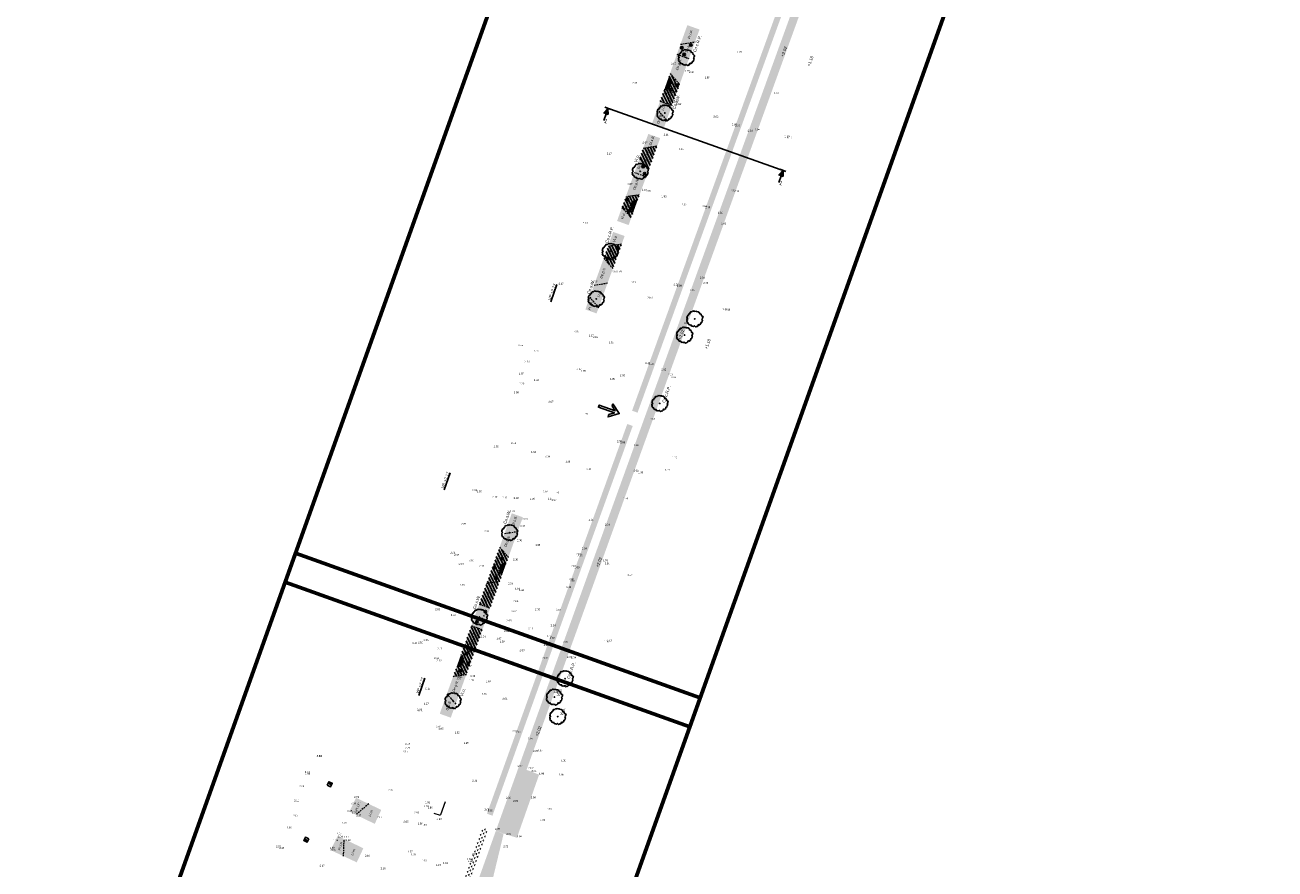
# Model space of a CAD drawing. Header units: metres. Extents: x 132707 to 140183, y 449708 to 457222.
# Tile 4 of 29: x 136359 to 136509, y 453375 to 453476. Entities that reach past the tile are written whole.
import ezdxf

# ---------------------------------------------------------------- set-up
doc = ezdxf.new("R2010")
doc.units = ezdxf.units.M
doc.linetypes.add('DASHED2', pattern=[9.525, 6.35, -3.175])
for name, color, linetype, lineweight in [('-DR-alg-bladkaders viewports', 7, 'Continuous', 60), ('-DR-nw-gr-plantvak-scheiding', 1, 'DASHED2', 9), ('-DR-nw-vh-block invalide oprit dubbelklinkers', 252, 'Continuous', 9), ('IO_IN_Inritblokken', 7, 'Continuous', 13)]:
    doc.layers.add(name, color=color, linetype=linetype, lineweight=lineweight)
doc.layers.add('-DR-alg-hulplijnen', color=210, linetype='Continuous', plot=False)
doc.layers.add('-DR-alg-hulplijnen @ 0.2', color=210, linetype='Continuous', plot=False)
for name, color, linetype in [('-DR-bs-rio-trottoirkolk', 253, 'Continuous'), ('-DR-bs-txt-hoogtemaat', 253, 'Continuous'), ('-DR-nw-gr-arc-bollen', 10, 'Continuous'), ('-DR-nw-gr-arc-solitaire vaste planten-Aster Thomsonii', 213, 'Continuous'), ('-DR-nw-gr-arc-solitaire vaste planten-Euphorbia', 21, 'Continuous'), ('-DR-nw-gr-arc-solitaire vaste planten-Pycnantheum', 42, 'Continuous'), ('-DR-nw-gr-solitaire heester', 96, 'Continuous'), ('-DR-nw-gr-text', 2, 'Continuous')]:
    doc.layers.add(name, color=color, linetype=linetype)
doc.layers.add('-DR-nw-gr-arc-beplanting', color=7, linetype='Continuous', true_color=0xabceb2)
doc.layers.add('-DR-nw-gr-arc-gras', color=7, linetype='Continuous', true_color=0x8ebf73)
doc.styles.add('Drong', font='txt', dxfattribs={"height": 1.8})
doc.styles.add('eurostile', font='txt')
pattern_1 = [(115.335625, (136636.36562, 453727.95952), (-0.335521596, -0.158855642), [0.09, -0.2812275]), (205.335625, (136636.36562, 453727.95952), (0.158855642, -0.335521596), [0.09, -0.2812275])]
pattern_2 = [(115.33563, (136638.24898, 453727.2865), (-0.2869618, -0.13586457), [])]
pattern_3 = [(115.335625, (136638.24898, 453727.2865), (-0.2869618, -0.13586457), [])]
pattern_4 = [(115.335625, (136638.24898, 453727.2865), (-0.28696179, -0.13586457), [])]

# ---------------------------------------------------------------- blocks, each defined once
blk = doc.blocks.new('Doorsnedepijl')
at = {"color": 0}
blk.add_line((-1.87, 0), (1.87, 0), dxfattribs=at)
blk.add_lwpolyline([(1.4, -3.46), (0, 0), (-1.41, -3.46)], close=True, dxfattribs=at)
at = {"color": 1}
for points in [[(-1.13, -3.46), (0, 0)], [(-0.85, -3.46), (0, 0)], [(-0.56, -3.46), (0, -0.08)], [(-0.28, -3.46), (0, -0.08)], [(0, -3.46), (0, -0.08)]]:
    blk.add_lwpolyline(points, dxfattribs=at)
at = {"color": 0}
blk.add_lwpolyline([(0, -7.67), (0, -3.46)], dxfattribs=at)
at = {"style": 'eurostile'}
blk.add_attdef('DOORSNEDE', (0.39, -8.9), '', height=2.5, rotation=359.97598, dxfattribs=at)
blk = doc.blocks.new('Symbool051')
at = {"flags": 128}
blk.add_lwpolyline([(0.83, 2.76), (4.57, -0.02), (0.83, -2.79), (0.83, -1.79), (2.65, -0.43), (-4.15, -0.44), (-4.15, 0.46), (2.65, 0.45), (0.83, 1.81), (0.83, 2.76)], close=True, dxfattribs=at)
blk = doc.blocks.new('Solitaire heester')
blk.add_lwpolyline([(-1.74, -4.39), (-2.17, -3.93), (-2.48, -4.01), (-2.46, -3.24), (-3.11, -3.27), (-3.94, -2.9), (-3.87, -2.45), (-4.36, -2.18), (-4.24, -1.82), (-3.95, -1.28), (-4.47, -0.92), (-4.5, -0.25), (-4.69, -0.11), (-4.52, 0.79), (-4.17, 0.75), (-4.41, 1.52), (-4.33, 2.13), (-3.64, 2.85), (-3.73, 3.15), (-3.09, 3.94), (-2.46, 3.91), (-2.21, 4.36), (-1.73, 4.2), (-1.54, 3.97), (-0.89, 4.71), (-0.77, 4.61), (-0.25, 4.81), (0.84, 4.58), (0.75, 4.39), (2.04, 4.06), (2.2, 3.75), (2.89, 3.89), (3.19, 3.6), (3.37, 2.95), (4.16, 2.63), (4.07, 2.21), (4.43, 1.72), (4.31, 1.42), (4.76, 0.57), (4.52, 0.55), (4.77, -0.52), (4.52, -1.49), (3.98, -1.68), (4.02, -2.01), (3.93, -2.75), (3.06, -3.31), (3.1, -3.8), (2.65, -4.42), (2.35, -4.23), (1.88, -4.37), (1.33, -4.18), (0.7, -4.79), (0.41, -4.64), (-0.51, -4.75), (-0.85, -4.27), (-1.48, -4.4), (-1.74, -4.39)])
blk.add_circle((0, 0), 0.15)
blk = doc.blocks.new('*U67')
blk.add_hatch(color=256).paths.add_polyline_path([(-0.03, -0.15), (-0.03, -0.42), (-0.42, -0.42), (-0.42, -0.15)])
blk.add_lwpolyline([(0, 0), (0, -0.45), (-0.45, -0.45), (-0.45, 0)], close=True)
blk = doc.blocks.new('*U68')
blk.add_hatch(color=256).paths.add_polyline_path([(0.03, 0.15), (0.03, 0.42), (0.42, 0.42), (0.42, 0.15)])
blk.add_lwpolyline([(0, 0), (0, 0.45), (0.45, 0.45), (0.45, 0)], close=True)

msp = doc.modelspace()

# ---------------------------------------------------------------- hatches: boundary and pattern name
at = {"layer": '-DR-nw-gr-arc-beplanting'}
h = msp.add_hatch(color=256, dxfattribs=at)
h.dxf.hatch_style = 1
h.paths.add_polyline_path([(136439.254, 453474.209), (136439.789, 453475.685), (136438.322, 453476.209), (136437.499, 453473.914)])
h = msp.add_hatch(color=256, dxfattribs=at)
h.dxf.hatch_style = 1
h.paths.add_polyline_path([(136437.07, 453472.719), (136438.522, 453472.193), (136439.254, 453474.209), (136437.499, 453473.914)])
h = msp.add_hatch(color=256, dxfattribs=at)
h.dxf.hatch_style = 1
h.paths.add_polyline_path([(136436.239, 453470.403), (136437.393, 453469.082), (136438.522, 453472.193), (136437.07, 453472.719)])
h = msp.add_hatch(color=256, dxfattribs=at)
h.dxf.hatch_style = 1
h.paths.add_polyline_path([(136435.55, 453468.482), (136435.366, 453467.969), (136437.095, 453468.26), (136437.393, 453469.082), (136436.239, 453470.403), (136436.055, 453469.891, -0.7916596)])
h = msp.add_hatch(color=256, dxfattribs=at)
h.dxf.hatch_style = 1
h.paths.add_polyline_path([(136435.55, 453468.482, 0.7916596), (136436.055, 453469.891)])
h = msp.add_hatch(color=256, dxfattribs=at)
h.dxf.hatch_style = 1
h.paths.add_polyline_path([(136436.475, 453466.552), (136437.095, 453468.26), (136435.366, 453467.969), (136435.044, 453467.072)])
h = msp.add_hatch(color=256, dxfattribs=at)
h.dxf.hatch_style = 1
h.paths.add_polyline_path([(136435.832, 453464.78), (136436.475, 453466.552), (136435.044, 453467.072), (136434.691, 453466.088)])
h = msp.add_hatch(color=256, dxfattribs=at)
h.dxf.hatch_style = 1
h.paths.add_polyline_path([(136434.691, 453466.088), (136434.103, 453464.451), (136435.528, 453463.942), (136435.832, 453464.78)])
h = msp.add_hatch(color=256, dxfattribs=at)
h.dxf.hatch_style = 1
h.paths.add_polyline_path([(136434.722, 453461.72), (136435.051, 453462.626), (136433.63, 453463.134), (136433.02, 453461.434)])
h = msp.add_hatch(color=256, dxfattribs=at)
h.dxf.hatch_style = 1
h.paths.add_polyline_path([(136434.722, 453461.72), (136433.02, 453461.434), (136432.565, 453460.166), (136433.69, 453458.877)])
h = msp.add_hatch(color=256, dxfattribs=at)
h.dxf.hatch_style = 1
h.paths.add_polyline_path([(136432.565, 453460.166), (136431.961, 453458.481), (136433.364, 453457.978), (136433.69, 453458.877)])
h = msp.add_hatch(color=256, dxfattribs=at)
h.dxf.hatch_style = 1
h.paths.add_polyline_path([(136430.923, 453455.59), (136432.598, 453455.867), (136433.364, 453457.978), (136431.961, 453458.481)])
h = msp.add_hatch(color=256, dxfattribs=at)
h.dxf.hatch_style = 1
h.paths.add_polyline_path([(136432.34, 453455.157), (136432.598, 453455.867), (136430.923, 453455.59), (136430.465, 453454.312), (136431.573, 453453.043), (136431.83, 453453.75, -0.7933651)])
h = msp.add_hatch(color=256, dxfattribs=at)
h.dxf.hatch_style = 1
h.paths.add_polyline_path([(136432.34, 453455.157, 0.7933651), (136431.83, 453453.75)], flags=17)
h = msp.add_hatch(color=256, dxfattribs=at)
h.dxf.hatch_style = 1
h.paths.add_polyline_path([(136431.261, 453452.181), (136431.573, 453453.043), (136430.465, 453454.312), (136429.878, 453452.676)])
h = msp.add_hatch(color=256, dxfattribs=at)
h.dxf.hatch_style = 1
h.paths.add_polyline_path([(136430.446, 453449.936), (136430.783, 453450.865), (136429.405, 453451.358), (136428.795, 453449.658)])
h = msp.add_hatch(color=256, dxfattribs=at)
h.dxf.hatch_style = 1
h.paths.add_polyline_path([(136428.795, 453449.658), (136428.271, 453448.198), (136429.362, 453446.949), (136430.446, 453449.936)])
h = msp.add_hatch(color=256, dxfattribs=at)
h.dxf.hatch_style = 1
h.paths.add_polyline_path([(136427.105, 453444.948), (136428.736, 453445.223), (136429.362, 453446.949), (136428.271, 453448.198)])
h = msp.add_hatch(color=256, dxfattribs=at)
h.dxf.hatch_style = 1
h.paths.add_polyline_path([(136427.105, 453444.948), (136426.584, 453443.496), (136427.662, 453442.261), (136428.736, 453445.223)])
h = msp.add_hatch(color=256, dxfattribs=at)
h.dxf.hatch_style = 1
h.paths.add_polyline_path([(136426.584, 453443.496), (136426.062, 453442.041), (136427.407, 453441.56), (136427.662, 453442.261)])
h = msp.add_hatch(color=256, dxfattribs=at)
h.dxf.hatch_style = 1
h.paths.add_polyline_path([(136416.339, 453415.103), (136417.931, 453415.371), (136418.538, 453417.059), (136417.214, 453417.536)])
h = msp.add_hatch(color=256, dxfattribs=at)
h.dxf.hatch_style = 1
h.paths.add_polyline_path([(136415.747, 453413.458), (136416.806, 453412.244), (136417.931, 453415.371), (136416.339, 453415.103)])
h = msp.add_hatch(color=256, dxfattribs=at)
h.dxf.hatch_style = 1
h.paths.add_polyline_path([(136414.187, 453409.121), (136415.78, 453409.389), (136416.039, 453410.11, -0.7876057), (136416.545, 453411.516), (136416.806, 453412.244), (136415.747, 453413.458)])
h = msp.add_hatch(color=256, dxfattribs=at)
h.dxf.hatch_style = 1
h.paths.add_polyline_path([(136416.039, 453410.11), (136416.545, 453411.516, 0.7876057)])
h = msp.add_hatch(color=256, dxfattribs=at)
h.dxf.hatch_style = 1
h.paths.add_polyline_path([(136415.78, 453409.389), (136414.187, 453409.121), (136413.286, 453406.618), (136414.612, 453406.141)])
h = msp.add_hatch(color=256, dxfattribs=at)
h.dxf.hatch_style = 1
h.paths.add_polyline_path([(136412.356, 453404.03), (136413.682, 453403.554), (136414.612, 453406.141), (136413.286, 453406.618)])
h = msp.add_hatch(color=256, dxfattribs=at)
h.dxf.hatch_style = 1
h.paths.add_polyline_path([(136413.682, 453403.554), (136412.356, 453404.03), (136411.521, 453401.709), (136412.582, 453400.494)])
h = msp.add_hatch(color=256, dxfattribs=at)
h.dxf.hatch_style = 1
h.paths.add_polyline_path([(136411.749, 453398.179), (136412.582, 453400.494), (136411.521, 453401.709), (136411.099, 453400.537, -0.7926604), (136410.593, 453399.128), (136410.155, 453397.91)])
h = msp.add_hatch(color=256, dxfattribs=at)
h.dxf.hatch_style = 1
h.paths.add_polyline_path([(136410.696, 453399.416), (136410.593, 453399.128, 0.7926604), (136411.099, 453400.537)], flags=17)
h = msp.add_hatch(color=256, dxfattribs=at)
h.dxf.hatch_style = 1
h.paths.add_polyline_path([(136410.155, 453397.91), (136409.409, 453395.833), (136410.469, 453394.619), (136411.749, 453398.179)])
h = msp.add_hatch(color=256, dxfattribs=at)
h.dxf.hatch_style = 1
h.paths.add_polyline_path([(136410.469, 453394.619), (136409.409, 453395.833), (136408.551, 453393.443), (136409.876, 453392.968)])
h = msp.add_hatch(color=256, dxfattribs=at)
h.dxf.hatch_style = 1
h.paths.add_polyline_path([(136400.003, 453382.61), (136398.488, 453383.336), (136397.686, 453381.679), (136398.469, 453381.3)])
h = msp.add_hatch(color=256, dxfattribs=at)
h.dxf.hatch_style = 1
h.paths.add_polyline_path([(136401.518, 453381.885), (136400.003, 453382.61), (136398.469, 453381.3), (136400.733, 453380.204)])
h = msp.add_hatch(color=256, dxfattribs=at)
h.dxf.hatch_style = 1
h.paths.add_polyline_path([(136397.057, 453378.384), (136396.274, 453378.763), (136395.44, 453377.043), (136396.979, 453376.324)])
h = msp.add_hatch(color=256, dxfattribs=at)
h.dxf.hatch_style = 1
h.paths.add_polyline_path([(136399.361, 453377.268), (136397.057, 453378.384), (136396.979, 453376.324), (136398.571, 453375.579)])
at = {"layer": '-DR-nw-gr-arc-bollen'}
h = msp.add_hatch(dxfattribs=at)
h.set_pattern_fill('ANSI31', color=256, scale=0.1)
h.set_pattern_definition(pattern_2)
h.paths.add_polyline_path([(136435.55, 453468.482), (136435.366, 453467.969), (136437.095, 453468.26), (136437.393, 453469.082), (136436.239, 453470.403), (136436.055, 453469.891, -0.7916596)])
h = msp.add_hatch(dxfattribs=at)
h.set_pattern_fill('ANSI31', color=256, scale=0.1)
h.set_pattern_definition(pattern_2)
h.paths.add_polyline_path([(136436.475, 453466.552), (136437.095, 453468.26), (136435.366, 453467.969), (136435.044, 453467.072)])
h = msp.add_hatch(dxfattribs=at)
h.set_pattern_fill('ANSI31', color=256, scale=0.1)
h.set_pattern_definition(pattern_2)
h.paths.add_polyline_path([(136434.722, 453461.72), (136433.02, 453461.434), (136432.565, 453460.166), (136433.69, 453458.877)])
h = msp.add_hatch(dxfattribs=at)
h.set_pattern_fill('ANSI31', color=256, scale=0.1)
h.set_pattern_definition(pattern_2)
h.paths.add_polyline_path([(136432.34, 453455.157), (136432.598, 453455.867), (136430.923, 453455.59), (136430.465, 453454.312), (136431.573, 453453.043), (136431.83, 453453.75, -0.7933651)])
h = msp.add_hatch(dxfattribs=at)
h.set_pattern_fill('ANSI31', color=256, scale=0.1)
h.set_pattern_definition(pattern_2)
h.paths.add_polyline_path([(136428.795, 453449.658), (136428.271, 453448.198), (136429.362, 453446.949), (136430.446, 453449.936)])
h = msp.add_hatch(dxfattribs=at)
h.set_pattern_fill('ANSI31', color=256, scale=0.1)
h.set_pattern_definition(pattern_3)
h.paths.add_polyline_path([(136414.187, 453409.121), (136415.78, 453409.389), (136416.039, 453410.11, -0.7876057), (136416.545, 453411.516), (136416.806, 453412.244), (136415.747, 453413.458)])
h = msp.add_hatch(dxfattribs=at)
h.set_pattern_fill('ANSI31', color=256, scale=0.1)
h.set_pattern_definition(pattern_3)
h.paths.add_polyline_path([(136415.78, 453409.389), (136414.187, 453409.121), (136413.286, 453406.618), (136414.612, 453406.141)])
h = msp.add_hatch(dxfattribs=at)
h.set_pattern_fill('ANSI31', color=256, scale=0.1)
h.set_pattern_definition(pattern_4)
h.paths.add_polyline_path([(136413.682, 453403.554), (136412.356, 453404.03), (136411.521, 453401.709), (136412.582, 453400.494)])
h = msp.add_hatch(dxfattribs=at)
h.set_pattern_fill('ANSI31', color=256, scale=0.1)
h.set_pattern_definition(pattern_4)
h.paths.add_polyline_path([(136411.749, 453398.179), (136412.582, 453400.494), (136411.521, 453401.709), (136411.099, 453400.537, -0.7926604), (136410.593, 453399.128), (136410.155, 453397.91)])
at = {"layer": '-DR-nw-gr-arc-gras', "transparency": 33554687}
h = msp.add_hatch(dxfattribs=at)
h.set_pattern_fill('AGR-BOLLEN', color=256, scale=0.15, pattern_type=2)
h.set_pattern_definition(pattern_1)
edge = h.paths.add_edge_path()
edge.add_arc((11815580.016, -3784284.907), 12424198.771, 160.0566581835, 160.0569484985, ccw=False)
edge.add_line((136455.782, 453494.254), (136455.124, 453494.493))
edge.add_line((136455.124, 453494.493), (136433.813, 453435.768))
edge.add_line((136433.813, 453435.768), (136432.179, 453431.255))
edge.add_line((136432.179, 453431.255), (136431.678, 453429.87))
edge.add_line((136431.678, 453429.87), (136432.336, 453429.631))
edge.add_line((136432.336, 453429.631), (136434.309, 453435.077))
h = msp.add_hatch(dxfattribs=at)
h.set_pattern_fill('AGR-BOLLEN', color=256, scale=0.15, pattern_type=2)
h.set_pattern_definition(pattern_1)
edge = h.paths.add_edge_path()
edge.add_line((136486.703, 453573.609), (136485.763, 453573.95))
edge.add_line((136485.763, 453573.95), (136435.759, 453436.14))
edge.add_arc((149594.405, 448661.534), 13998.101, 160.0567308, 160.2977034)
edge.add_line((136415.794, 453380.756), (136415.289, 453379.344))
edge.add_line((136415.289, 453379.344), (136417.827, 453378.529))
edge.add_line((136417.827, 453378.529), (136420.502, 453386.122))
edge.add_line((136420.502, 453386.122), (136418.987, 453386.702))
edge.add_arc((149703.628, 448622.033), 14113.247, 160.0572266, 160.2691215, ccw=False)
edge.add_line((136436.699, 453435.799), (136486.703, 453573.609))
h = msp.add_hatch(dxfattribs=at)
h.set_pattern_fill('AGR-BOLLEN', color=256, scale=0.15, pattern_type=2)
h.set_pattern_definition(pattern_1)
edge = h.paths.add_edge_path()
edge.add_line((136423.139, 453404.167), (136423.816, 453406.049))
edge.add_arc((149594.405, 448661.534), 13999.1, 160.1552323, 160.189175, ccw=False)
edge.add_line((136426.629, 453413.851), (136429.457, 453421.679))
edge.add_line((136429.457, 453421.679), (136431.757, 453428.033))
edge.add_line((136431.757, 453428.033), (136431.099, 453428.271))
edge.add_line((136431.099, 453428.271), (136428.799, 453421.917))
edge.add_line((136428.799, 453421.917), (136421.518, 453401.732))
edge.add_line((136421.518, 453401.732), (136414.228, 453381.423))
edge.add_line((136414.228, 453381.423), (136414.887, 453381.187))
edge.add_arc((149594.404, 448661.535), 13999.1, 160.1973607, 160.2972957, ccw=False)
h = msp.add_hatch(dxfattribs=at)
h.set_pattern_fill('AGR-BOLLEN', color=256, scale=0.15, pattern_type=2)
h.set_pattern_definition(pattern_1)
edge = h.paths.add_edge_path()
edge.add_line((136370.263, 453255.678), (136371.172, 453255.362))
edge.add_line((136371.172, 453255.362), (136384.151, 453288.554))
edge.add_line((136384.151, 453288.554), (136396.096, 453322.379))
edge.add_arc((144469.921, 450472.563), 8562.015, 160.3124921, 160.5585073, ccw=False)
edge.add_arc((136275.927, 453000.171), 380.647, 69.38656, 69.63258, ccw=False)
edge.add_arc((138171.73, 452736.535), 1867.673, 160.368791, 160.614806, ccw=False)
edge.add_arc((136543.228, 453720.076), 379.268, 249.61015, 249.85616, ccw=False)
edge.add_arc((139775.648, 452174.236), 3568.916, 160.2709, 160.516915, ccw=False)
edge.add_line((136416.23, 453379.007), (136415.289, 453379.344))
edge.add_arc((149594.404, 448661.535), 13998.1, 160.3038427, 160.5498578)
edge.add_line((136395.153, 453322.712), (136383.213, 453288.902))
edge.add_line((136383.213, 453288.902), (136370.263, 453255.678))
h = msp.add_hatch(dxfattribs=at)
h.set_pattern_fill('AGR-BOLLEN', color=256, scale=0.15, pattern_type=2)
h.set_pattern_definition(pattern_1)
h.paths.add_polyline_path([(136414.314, 453379.586), (136414.314, 453379.586), (136413.655, 453379.823), (136408.252, 453364.703), (136408.911, 453364.466)])
at = {"layer": '-DR-nw-gr-arc-solitaire vaste planten-Aster Thomsonii'}
h = msp.add_hatch(color=256, dxfattribs=at)
h.dxf.hatch_style = 1
edge = h.paths.add_edge_path()
edge.add_arc((136437.657, 453473.494), 0.15, 0, 360)
h = msp.add_hatch(color=256, dxfattribs=at)
h.dxf.hatch_style = 1
edge = h.paths.add_edge_path()
edge.add_arc((136433.005, 453459.219), 0.15, 0, 360)
h = msp.add_hatch(color=256, dxfattribs=at)
h.dxf.hatch_style = 1
edge = h.paths.add_edge_path()
edge.add_arc((136433.193, 453458.359), 0.15, 0, 360)
h = msp.add_hatch(color=256, dxfattribs=at)
h.dxf.hatch_style = 1
edge = h.paths.add_edge_path()
edge.add_arc((136429.909, 453449.391), 0.15, 0, 360)
h = msp.add_hatch(color=256, dxfattribs=at)
h.dxf.hatch_style = 1
edge = h.paths.add_edge_path()
edge.add_arc((136416.079, 453412.076), 0.15, 0, 360)
h = msp.add_hatch(color=256, dxfattribs=at)
h.dxf.hatch_style = 1
edge = h.paths.add_edge_path()
edge.add_arc((136414.039, 453405.708), 0.15, 0, 360)
h = msp.add_hatch(color=256, dxfattribs=at)
h.dxf.hatch_style = 1
edge = h.paths.add_edge_path()
edge.add_arc((136411.987, 453399.501), 0.15, 0, 360)
at = {"layer": '-DR-nw-gr-arc-solitaire vaste planten-Euphorbia'}
h = msp.add_hatch(color=256, dxfattribs=at)
h.dxf.hatch_style = 1
edge = h.paths.add_edge_path()
edge.add_arc((136437.942, 453472.682), 0.15, 0, 360)
h = msp.add_hatch(color=256, dxfattribs=at)
h.dxf.hatch_style = 1
edge = h.paths.add_edge_path()
edge.add_arc((136436.282, 453468.434), 0.15, 0, 360)
h = msp.add_hatch(color=256, dxfattribs=at)
h.dxf.hatch_style = 1
edge = h.paths.add_edge_path()
edge.add_arc((136431.262, 453453.875), 0.15, 0, 360)
h = msp.add_hatch(color=256, dxfattribs=at)
h.dxf.hatch_style = 1
edge = h.paths.add_edge_path()
edge.add_arc((136415.283, 453409.742), 0.15, 0, 360)
h = msp.add_hatch(color=256, dxfattribs=at)
h.dxf.hatch_style = 1
edge = h.paths.add_edge_path()
edge.add_arc((136411.748, 453400.685), 0.15, 0, 360)
h = msp.add_hatch(color=256, dxfattribs=at)
h.dxf.hatch_style = 1
edge = h.paths.add_edge_path()
edge.add_arc((136411.004, 453398.602), 0.15, 0, 360)
at = {"layer": '-DR-nw-gr-arc-solitaire vaste planten-Pycnantheum'}
h = msp.add_hatch(color=256, dxfattribs=at)
h.dxf.hatch_style = 1
edge = h.paths.add_edge_path()
edge.add_arc((136438.743, 453473.828), 0.15, 0, 360)
h = msp.add_hatch(color=256, dxfattribs=at)
h.dxf.hatch_style = 1
edge = h.paths.add_edge_path()
edge.add_arc((136437.09, 453468.963), 0.15, 0, 360)
h = msp.add_hatch(color=256, dxfattribs=at)
h.dxf.hatch_style = 1
edge = h.paths.add_edge_path()
edge.add_arc((136431.103, 453455.242), 0.15, 0, 360)
h = msp.add_hatch(color=256, dxfattribs=at)
h.dxf.hatch_style = 1
edge = h.paths.add_edge_path()
edge.add_arc((136428.8, 453448.177), 0.15, 0, 360)
h = msp.add_hatch(color=256, dxfattribs=at)
h.dxf.hatch_style = 1
edge = h.paths.add_edge_path()
edge.add_arc((136415.122, 453411.025), 0.15, 0, 360)
h = msp.add_hatch(color=256, dxfattribs=at)
h.dxf.hatch_style = 1
edge = h.paths.add_edge_path()
edge.add_arc((136413.036, 453404.504), 0.15, 0, 360)

# ---------------------------------------------------------------- linework, layer by layer
at = {"layer": '-DR-alg-bladkaders viewports'}
for points in [[(136504.074, 453575.005), (136438.629, 453391.865), (136389.954, 453409.259), (136455.399, 453592.399)], [(136439.876, 453395.355), (136374.43, 453212.215), (136325.756, 453229.609), (136391.201, 453412.749)]]:
    msp.add_lwpolyline(points, close=True, dxfattribs=at)
at = {"layer": '-DR-alg-hulplijnen'}
msp.add_line((136450.183, 453458.637), (136428.411, 453466.343), dxfattribs=at)
at = {"layer": '-DR-nw-gr-arc-solitaire vaste planten-Aster Thomsonii'}
for centre in [(136437.657, 453473.494), (136433.005, 453459.219), (136433.193, 453458.359), (136429.909, 453449.391), (136416.079, 453412.076), (136414.039, 453405.708), (136411.987, 453399.501)]:
    msp.add_circle(centre, 0.15, dxfattribs=at)
at = {"layer": '-DR-nw-gr-arc-solitaire vaste planten-Euphorbia'}
for centre in [(136437.942, 453472.682), (136436.282, 453468.434), (136431.262, 453453.875), (136415.283, 453409.742), (136411.748, 453400.685), (136411.004, 453398.602)]:
    msp.add_circle(centre, 0.15, dxfattribs=at)
at = {"layer": '-DR-nw-gr-arc-solitaire vaste planten-Pycnantheum'}
for centre in [(136438.743, 453473.828), (136437.09, 453468.963), (136431.103, 453455.242), (136428.8, 453448.177), (136415.122, 453411.025), (136413.036, 453404.504)]:
    msp.add_circle(centre, 0.15, dxfattribs=at)
at = {"layer": '-DR-nw-gr-plantvak-scheiding', "ltscale": 0.03, "flags": 128}
for points in [[(136437.499, 453473.914), (136439.254, 453474.209)], [(136437.07, 453472.719), (136438.522, 453472.193)], [(136436.239, 453470.403), (136437.393, 453469.082)], [(136435.366, 453467.969), (136437.095, 453468.26)], [(136435.044, 453467.072), (136436.48, 453466.551)], [(136434.691, 453466.088), (136435.832, 453464.78)], [(136433.02, 453461.434), (136434.722, 453461.72)], [(136432.565, 453460.166), (136433.69, 453458.877)], [(136433.364, 453457.978), (136431.958, 453458.482)], [(136430.923, 453455.59), (136432.586, 453455.865)], [(136430.465, 453454.312), (136431.573, 453453.043)], [(136428.795, 453449.658), (136430.446, 453449.936)], [(136428.271, 453448.199), (136429.36, 453446.951)], [(136427.105, 453444.948), (136428.736, 453445.223)], [(136426.584, 453443.496), (136427.662, 453442.261)], [(136416.339, 453415.103), (136417.931, 453415.371)], [(136415.747, 453413.458), (136416.806, 453412.244)], [(136414.187, 453409.121), (136415.794, 453409.391)], [(136413.288, 453406.617), (136414.612, 453406.141)], [(136412.355, 453404.03), (136413.679, 453403.554)], [(136411.513, 453401.719), (136412.581, 453400.495)], [(136410.155, 453397.91), (136411.749, 453398.179)], [(136409.409, 453395.833), (136410.477, 453394.61)], [(136400.003, 453382.61), (136398.469, 453381.3)], [(136396.979, 453376.324), (136397.057, 453378.384)]]:
    msp.add_lwpolyline(points, dxfattribs=at)
for points in [[(136435.55, 453468.482, 0.7916596), (136436.055, 453469.891, 0.7916596)], [(136431.838, 453453.744, -0.8), (136432.343, 453455.157)], [(136416.05, 453410.103, -0.8), (136416.555, 453411.515)], [(136410.587, 453399.129, 0.8), (136411.092, 453400.541)]]:
    msp.add_lwpolyline(points, format="xyb", dxfattribs=at)
at = {"layer": '-DR-nw-vh-block invalide oprit dubbelklinkers', "flags": 128}
msp.add_lwpolyline([(136408.665, 453381.312), (136409.224, 453382.875)], dxfattribs=at)
at = {"layer": 'IO_IN_Inritblokken'}
msp.add_line((136408.624, 453381.199), (136407.871, 453381.468), dxfattribs=at)

# ---------------------------------------------------------------- block references
at = {"layer": '-DR-alg-hulplijnen', "xscale": 0.3, "yscale": 0.3, "zscale": 0.3, "rotation": 339.956912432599}
msp.add_blockref('Symbool051', (136428.847, 453429.989), dxfattribs=at)
at = {"layer": '-DR-alg-hulplijnen @ 0.2', "linetype": 'Continuous', "lineweight": 53, "xscale": 0.2, "yscale": 0.2, "zscale": 0.2, "rotation": 340.532093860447}
for p in [(136428.778, 453466.213), (136449.83, 453458.762)]:
    msp.add_blockref('Doorsnedepijl', p, dxfattribs=at).add_auto_attribs({'DOORSNEDE': '1'})
at = {"layer": '-DR-bs-rio-trottoirkolk', "rotation": 154.407238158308}
for name, p in [('*U67', (136395.022, 453384.87)), ('*U68', (136392.798, 453378.405, 1.971))]:
    msp.add_blockref(name, p, dxfattribs=at)
at = {"layer": '-DR-nw-gr-solitaire heester', "xscale": 0.2, "yscale": 0.2, "zscale": 0.2, "rotation": 70.17551579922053}
for p in [(136438.193, 453472.312), (136435.635, 453465.653), (136432.657, 453458.64), (136429.046, 453449.019), (136427.363, 453443.306), (136439.207, 453440.901), (136437.983, 453438.951), (136435.009, 453430.738), (136416.947, 453415.205), (136413.319, 453405.055), (136423.62, 453397.656), (136410.134, 453395.003), (136422.331, 453395.437), (136422.731, 453393.108)]:
    msp.add_blockref('Solitaire heester', p, dxfattribs=at)

# ---------------------------------------------------------------- texts
at = {"layer": '-DR-bs-txt-hoogtemaat', "style": 'Drong'}
for s, p in [('+2.02', (136449.906, 453472.382)), ('+1.18', (136453.07, 453471.24, 1.181)), ('%%U VP +2.17', (136421.835, 453442.988)), ('+2.02', (136437.553, 453438.368)), ('+1.18', (136440.727, 453437.234)), ('%%U VP +2.17', (136409.002, 453420.373)), ('+2.02', (136427.666, 453410.998)), ('%%U VP +2.27', (136405.961, 453395.679)), ('+2.02', (136420.366, 453390.685))]:
    msp.add_text(s, height=0.36, rotation=70.33563, dxfattribs=at).set_placement(p)
at = {"layer": '-DR-bs-txt-hoogtemaat', "color": 253, "char_height": 0.22, "attachment_point": 7, "style": 'Drong'}
for s, insert in [('2.01', (136444.281, 453472.894, 2.01)), ('2.07', (136436.369, 453471.462, 2.066)), ('2.07', (136438.024, 453470.599, 2.067)), ('2.00', (136438.518, 453470.457, 2)), ('1.95', (136440.407, 453469.793, 1.953)), ('2.16', (136431.711, 453469.162, 2.16)), ('1.97', (136448.756, 453467.927, 1.969)), ('2.07', (136436.694, 453466.943, 2.069)), ('2.11', (136436.936, 453466.614, 2.108)), ('2.01', (136437.132, 453466.6, 2.012)), ('2.02', (136441.464, 453465.101, 2.024)), ('2.06', (136443.681, 453464.168, 2.064)), ('2.09', (136444.06, 453464.019, 2.092)), ('2.04', (136445.575, 453463.414, 2.043)), ('2.00', (136446.433, 453463.555, 1.998)), ('2.07', (136432.939, 453461.976, 2.069)), ('2.11', (136435.476, 453462.929, 2.113)), ('1.19', (136450.013, 453462.735, 1.186)), ('1.17', (136450.327, 453462.594, 1.174)), ('2.17', (136428.631, 453460.661, 2.168)), ('1.96', (136437.287, 453461.195, 1.961)), ('2.07', (136431.129, 453456.997, 2.071)), ('2.07', (136432.848, 453456.312, 2.066)), ('2.00', (136433.36, 453456.188, 1.995)), ('2.13', (136443.581, 453456.223, 2.132)), ('2.10', (136443.961, 453456.138, 2.098)), ('1.95', (136435.222, 453455.516, 1.95)), ('2.02', (136437.649, 453454.539, 2.015)), ('2.06', (136440.106, 453454.346, 2.056)), ('2.09', (136440.481, 453454.209, 2.087)), ('2.04', (136441.988, 453453.554, 2.038)), ('2.14', (136425.74, 453452.331, 2.136)), ('2.01', (136442.399, 453452.264, 2.012)), ('2.02', (136426.971, 453445.287, 2.024)), ('2.07', (136429.277, 453446.492, 2.07)), ('2.01', (136429.849, 453446.492, 2.009)), ('2.03', (136439.838, 453445.74, 2.031)), ('2.17', (136422.846, 453445.019, 2.167)), ('1.99', (136431.493, 453445.2, 1.992)), ('2.06', (136436.679, 453444.909, 2.057)), ('2.09', (136437.058, 453444.778, 2.087)), ('2.05', (136438.602, 453444.242, 2.047)), ('2.04', (136440.24, 453445.132, 2.041)), ('2.03', (136433.53, 453443.362, 2.033)), ('1.18', (136442.541, 453441.959, 1.181)), ('1.19', (136442.877, 453441.902, 1.191)), ('2.06', (136424.7, 453439.281, 2.055)), ('2.01', (136437.958, 453440.294, 2.008)), ('2.07', (136426.469, 453438.772, 2.065)), ('2.00', (136426.988, 453438.604, 2.002)), ('1.95', (136428.868, 453437.961, 1.949)), ('2.15', (136417.981, 453437.64, 2.154)), ('2.15', (136419.861, 453436.957, 2.154)), ('2.13', (136418.747, 453435.675, 2.127)), ('2.07', (136425.01, 453434.743, 2.066)), ('2.07', (136433.265, 453435.481, 2.065)), ('2.10', (136433.655, 453435.369, 2.096)), ('1.97', (136418.058, 453434.213, 1.973)), ('2.12', (136419.86, 453433.44, 2.12)), ('2.00', (136425.513, 453434.539, 2)), ('1.99', (136429.023, 453433.574, 1.992)), ('2.02', (136430.217, 453434.015, 2.024)), ('2.05', (136435.185, 453434.684, 2.051)), ('2.01', (136435.999, 453434.099, 2.006)), ('2.04', (136436.381, 453433.788, 2.04)), ('2.00', (136417.463, 453431.965, 1.998)), ('2.29', (136418.127, 453433.018, 2.293)), ('2.07', (136421.625, 453430.833, 2.066)), ('1.98', (136425.76, 453429.377, 1.979)), ('2.04', (136433.842, 453428.775, 2.036)), ('2.11', (136417.138, 453425.874, 2.113)), ('2.06', (136429.867, 453426.076, 2.06)), ('2.09', (136430.243, 453425.946, 2.089)), ('2.09', (136415.03, 453425.441, 2.085)), ('1.98', (136419.543, 453424.786, 1.984)), ('2.04', (136421.205, 453424.254, 2.038)), ('2.04', (136431.886, 453425.619, 2.04)), ('1.96', (136423.652, 453423.624, 1.955)), ('2.01', (136426.209, 453422.727, 2.014)), ('1.20', (136436.51, 453424.123, 1.204)), ('2.02', (136431.861, 453422.542, 2.017)), ('1.99', (136432.424, 453422.347, 1.987)), ('1.19', (136435.617, 453422.646, 1.192)), ('2.05', (136412.452, 453420.194, 2.048)), ('2.08', (136413, 453420.058, 2.076)), ('2.07', (136420.944, 453420.048, 2.074)), ('1.96', (136422.315, 453419.924, 1.958)), ('2.10', (136414.878, 453419.396, 2.1)), ('2.12', (136416.08, 453419.317, 2.123)), ('2.08', (136417.437, 453419.258, 2.08)), ('2.06', (136419.39, 453419.169, 2.061)), ('2.01', (136421.536, 453419.172, 2.014)), ('1.97', (136421.987, 453419.011, 1.966)), ('1.98', (136430.612, 453419.2, 1.978)), ('2.09', (136416.982, 453417.677, 2.091)), ('2.08', (136418.503, 453416.755, 2.076)), ('2.09', (136411.123, 453416.15, 2.089)), ('2.12', (136413.915, 453415.277, 2.121)), ('2.07', (136418.234, 453415.899, 2.069)), ('2.06', (136426.458, 453416.646, 2.056)), ('2.04', (136428.423, 453416.058, 2.041)), ('2.08', (136417.837, 453414.178, 2.075)), ('2.08', (136409.826, 453412.68, 2.083)), ('2.07', (136410.294, 453412.418, 2.072)), ('1.96', (136420.045, 453413.619, 1.961)), ('2.05', (136424.99, 453412.553, 2.054)), ('2.09', (136425.132, 453412.353, 2.086)), ('2.09', (136425.647, 453413.207, 2.093)), ('2.09', (136410.815, 453411.356, 2.093)), ('2.10', (136412.068, 453411.755, 2.097)), ('2.11', (136413.303, 453411.111, 2.111)), ('2.06', (136417.354, 453411.879, 2.059)), ('2.05', (136424.384, 453411.11, 2.053)), ('2.09', (136424.76, 453410.922, 2.089)), ('1.98', (136428.187, 453411.772, 1.981)), ('1.96', (136428.386, 453411.399, 1.964)), ('2.09', (136414.837, 453410.191, 2.092)), ('2.08', (136415.149, 453410.004, 2.078)), ('2.09', (136424.107, 453409.502, 2.09)), ('2.10', (136424.216, 453409.303, 2.098)), ('1.17', (136431.125, 453410.037, 1.173)), ('2.10', (136410.955, 453408.826, 2.099)), ('2.04', (136416.76, 453408.973, 2.036)), ('1.99', (136417.613, 453408.354, 1.986)), ('1.94', (136418.078, 453408.191, 1.936)), ('2.16', (136423.759, 453408.555, 2.163)), ('2.04', (136417.41, 453406.864, 2.04)), ('2.08', (136407.997, 453405.877, 2.079)), ('2.12', (136409.883, 453405.208, 2.12)), ('2.02', (136417.178, 453405.657, 2.018)), ('2.02', (136419.998, 453405.887, 2.019)), ('2.07', (136422.551, 453405.829, 2.067)), ('2.04', (136416.288, 453403.265, 2.042)), ('2.05', (136416.582, 453404.531, 2.051)), ('2.11', (136419.185, 453403.575, 2.11)), ('2.14', (136421.886, 453403.95, 2.139)), ('2.10', (136405.251, 453401.835, 2.104)), ('2.10', (136405.934, 453401.903, 2.103)), ('2.06', (136406.605, 453402.189, 2.06)), ('2.08', (136412.259, 453402.992, 2.076)), ('2.09', (136412.651, 453402.465, 2.085)), ('2.04', (136413.471, 453402.598, 2.044)), ('1.97', (136415.37, 453402.355, 1.974)), ('1.99', (136415.764, 453402.002, 1.994)), ('2.15', (136421.423, 453402.652, 2.152)), ('2.09', (136421.761, 453402.442, 2.093)), ('2.05', (136423.39, 453401.969, 2.049)), ('1.18', (136428.245, 453402.003, 1.182)), ('1.16', (136428.648, 453402.142, 1.158)), ('2.11', (136408.279, 453401.174, 2.114)), ('1.98', (136414.89, 453400.156, 1.983)), ('2.03', (136418.148, 453400.958, 2.029)), ('2.13', (136421.046, 453401.584, 2.134)), ('2.07', (136423.848, 453400.146, 2.071)), ('2.10', (136407.874, 453400.018, 2.101)), ('2.12', (136408.167, 453399.724, 2.117)), ('2.07', (136411.791, 453399.068, 2.068)), ('2.09', (136420.895, 453400.052, 2.092)), ('2.04', (136424.335, 453400.099, 2.042)), ('2.05', (136410.532, 453398.133, 2.05)), ('1.93', (136410.546, 453397.589, 1.93)), ('1.92', (136410.67, 453397.776, 1.923)), ('1.91', (136412.059, 453397.364, 1.913)), ('2.02', (136412.222, 453397.864, 2.024)), ('1.97', (136414.1, 453397.194, 1.966)), ('2.14', (136406.804, 453396.345, 2.135)), ('1.95', (136413.608, 453395.72, 1.953)), ('1.98', (136422.207, 453395.939, 1.983)), ('2.27', (136406.635, 453394.535, 2.273)), ('2.01', (136416.092, 453395.135, 2.014)), ('2.29', (136405.824, 453393.818, 2.29)), ('2.15', (136405.907, 453393.678, 2.152)), ('2.07', (136408.125, 453391.802, 2.067)), ('1.95', (136408.395, 453391.527, 1.948)), ('2.06', (136417.303, 453391.272, 2.06)), ('2.17', (136404.391, 453389.686, 2.173)), ('1.92', (136410.347, 453391.062, 1.916)), ('1.95', (136411.426, 453389.815, 1.951)), ('2.10', (136417.673, 453391.119, 2.096)), ('2.05', (136419.141, 453390.355, 2.054)), ('2.19', (136393.742, 453388.26, 2.185)), ('2.19', (136393.777, 453388.244, 2.185)), ('2.17', (136404.135, 453388.792, 2.169)), ('2.29', (136404.395, 453389.231, 2.293)), ('2.05', (136419.769, 453388.846, 2.046)), ('1.97', (136420.327, 453388.91, 1.973)), ('2.07', (136417.91, 453387.074, 2.066)), ('2.02', (136419.215, 453386.833, 2.02)), ('1.06', (136423.129, 453387.718, 1.058)), ('2.11', (136392.322, 453386.339, 2.106)), ('1.99', (136392.372, 453386.119, 1.988)), ('2.01', (136412.463, 453385.277, 2.008)), ('2.01', (136419.569, 453386.451, 2.005)), ('1.99', (136420.502, 453386.122, 1.988)), ('1.05', (136422.905, 453386.026, 1.048)), ('2.06', (136391.666, 453384.622, 2.06)), ('2.17', (136402.372, 453384.183, 2.169)), ('2.11', (136391.037, 453382.887, 2.11)), ('2.04', (136397.876, 453382.545, 2.035)), ('2.01', (136398.259, 453383.331, 2.007)), ('2.01', (136406.641, 453382.212, 2.006)), ('1.91', (136406.804, 453382.681, 1.908)), ('2.06', (136416.518, 453383.232, 2.064)), ('2.06', (136417.372, 453382.848, 2.056)), ('1.90', (136419.502, 453383.277, 1.902)), ('2.07', (136390.952, 453381.103, 2.067)), ('2.05', (136397.436, 453381.643, 2.051)), ('2.07', (136397.992, 453381.488, 2.071)), ('2.17', (136398.522, 453381.123, 2.17)), ('2.17', (136401.01, 453380.896, 2.171)), ('2.06', (136405.484, 453381.452, 2.062)), ('1.89', (136407.102, 453382.041, 1.886)), ('1.93', (136408.172, 453380.68, 1.929)), ('2.05', (136413.919, 453381.802, 2.049)), ('2.09', (136414.308, 453381.685, 2.094)), ('1.08', (136421.398, 453381.894, 1.075)), ('1.96', (136390.143, 453379.658, 1.961)), ('2.09', (136396.756, 453380.217, 2.093)), ('2.05', (136404.193, 453380.356, 2.046)), ('1.96', (136405.899, 453380.125, 1.961)), ('1.89', (136406.367, 453379.981, 1.889)), ('2.05', (136415.195, 453379.48, 2.051)), ('1.01', (136420.63, 453380.584, 1.01)), ('1.98', (136395.74, 453378.137, 1.983)), ('2.07', (136396.158, 453378.939, 2.067)), ('2.04', (136396.311, 453378.555, 2.039)), ('2.17', (136397.025, 453378.535, 2.168)), ('2.19', (136397.228, 453378.157, 2.189)), ('2.01', (136416.559, 453378.879, 2.007)), ('2.00', (136417.813, 453378.565, 1.999)), ('2.23', (136388.861, 453377.387, 2.227)), ('2.17', (136389.262, 453377.19, 2.173)), ('1.98', (136395.311, 453377.22, 1.981)), ('2.08', (136395.406, 453376.966, 2.083)), ('2.16', (136399.565, 453376.263, 2.156)), ('1.97', (136404.708, 453376.762, 1.971)), ('1.91', (136405.091, 453376.413, 1.913)), ('2.09', (136412.437, 453376.477, 2.087)), ('2.02', (136416.2, 453377.394, 2.019)), ('2.17', (136394.104, 453375.063, 2.168)), ('2.08', (136401.442, 453374.738, 2.083)), ('1.93', (136406.367, 453375.686, 1.93)), ('1.97', (136408.104, 453375.146, 1.969)), ('2.01', (136408.93, 453375.39, 2.005)), ('2.06', (136411.799, 453375.841, 2.056)), ('2.08', (136411.93, 453375.616, 2.083))]:
    msp.add_mtext(s, dxfattribs=dict(at, insert=insert))
at = {"layer": '-DR-nw-gr-text', "attachment_point": 1, "rotation": 70.33563, "style": 'Drong'}
for s, width, insert, char_height in [('{\\fEurostile|b0|i1|c0|p34;Pr.l.P.}', 0.96766, (136438.351, 453474.623, -2.029), 0.3), ('Co.c.R.P.', 2.13358, (136438.99, 453473.049, -2.029), 0.36), ('{\\fEurostile|b0|i1|c0|p34;Se.a.}', 0.96766, (136438.052, 453472.972, -2.029), 0.3), ('{\\fEurostile|b0|i1|c0|p34;De.g.N.}', 0.96766, (136436.905, 453470.874, -2.029), 0.3), ('{\\fEurostile|b0|i1|c0|p34;Mi.s.K.S.}', 0.96766, (136435.6, 453468.51, -2.029), 0.3), ('{\\fEurostile|b0|i1|c0|p34;Bu.d.B.C. +}', 2.29377, (136435.717, 453466.452, -2.029), 0.3), ('{\\fEurostile|b0|i1|c0|p34;As.d.}', 0.96766, (136436.405, 453468.514, -2.029), 0.3), ('{\\fEurostile|b0|i1|c0|p34;Li.m.}', 0.96766, (136435.194, 453466.015, -2.029), 0.3), ('{\\fEurostile|b0|i1|c0|p34;Ge.c.H.}', 0.96766, (136436.23, 453466.838, -2.029), 0.3), ('\\pt0.36;Co.s.W.', 1.78782, (136436.523, 453466.221, -4.058), 0.36), ('{\\fEurostile|b0|i1|c0|p34;Di.s.B.}', 0.96766, (136434.623, 453464.417, -2.029), 0.3), ('{\\fEurostile|b0|i1|c0|p34;Di.s.B.}', 0.96766, (136433.702, 453461.839, -2.029), 0.3), ('Vi.o.', 2.13358, (136431.911, 453459.797, -2.029), 0.36), ('{\\fEurostile|b0|i1|c0|p34;Bu.d.B.C. +}', 2.11018, (136433.019, 453459.642, -2.029), 0.3), ('{\\fEurostile|b0|i1|c0|p34;Ge.c.H.}', 0.96766, (136433.552, 453459.878, -2.029), 0.3), ('{\\fEurostile|b0|i1|c0|p34;Se.a.}', 0.96766, (136432.283, 453458.928, -2.029), 0.3), ('{\\fEurostile|b0|i1|c0|p34;De.g.N.}', 0.96766, (136431.756, 453456.464, -2.029), 0.3), ('{\\fEurostile|b0|i1|c0|p34;Ne.f.W.L.}', 0.96766, (136430.731, 453454.084, -2.029), 0.3), ('{\\fEurostile|b0|i1|c0|p34;Mi.s.K.S.}', 0.96766, (136431.432, 453453.884, -2.029), 0.3), ('{\\fEurostile|b0|i1|c0|p34;Vi.d.}', 0.96766, (136430.306, 453452.909, -2.029), 0.3), ('Co.c.R.P.', 2.13358, (136428.433, 453450.102, -2.029), 0.36), ('{\\fEurostile|b0|i1|c0|p34;Vi.d.}', 0.96766, (136429.341, 453450.208, -2.029), 0.3), ('{\\fEurostile|b0|i1|c0|p34;Ge.c.H.}', 0.96766, (136429.008, 453447.895, -2.029), 0.3), ('{\\fEurostile|b0|i1|c0|p34;De.g.N.}', 0.96766, (136427.778, 453445.833, -2.029), 0.3), ('Co.s.W.', 2.13358, (136426.251, 453443.991, -2.029), 0.36), ('{\\fEurostile|b0|i1|c0|p34;Li.m.}', 0.96766, (136427.433, 453443.585, -2.029), 0.3), ('{\\fEurostile|b0|i1|c0|p34;Pr.l.P.}', 0.96766, (136426.401, 453442.026, -2.029), 0.3), ('Co.c.R.P.', 2.13358, (136435.276, 453430.907), 0.36), ('Co.s.W.', 2.13358, (136416.178, 453416.34, -2.029), 0.36), ('{\\fEurostile|b0|i1|c0|p34;Di.s.B.}', 0.96766, (136417.184, 453416.108, -2.029), 0.3), ('{\\fEurostile|b0|i1|c0|p34;De.g.N.}', 0.96766, (136416.275, 453413.563, -2.029), 0.3), ('{\\fEurostile|b0|i1|c0|p34;Ne.f.W.L.}', 0.96766, (136415.203, 453411.286, -2.029), 0.3), ('{\\fEurostile|b0|i1|c0|p34;Mi.s.K.S.}', 0.96766, (136415.644, 453410.242, -2.029), 0.3), ('{\\fEurostile|b0|i1|c0|p34;Bu.d.B.C. +}', 2.24125, (136413.915, 453406.959, -2.029), 0.3), ('{\\fEurostile|b0|i1|c0|p34;Ge.c.H.}', 0.96766, (136414.421, 453407.174, -2.029), 0.3), ('Co.s.W.', 2.13358, (136412.513, 453406.085, -2.029), 0.36), ('{\\fEurostile|b0|i1|c0|p34;Se.a.}', 0.96766, (136413.426, 453404.566, -2.029), 0.3), ('{\\fEurostile|b0|i1|c0|p34;Bu.d.B.C. +}', 2.24125, (136412.034, 453401.697, -2.029), 0.3), ('{\\fEurostile|b0|i1|c0|p34;Ge.c.H.}', 0.96766, (136412.541, 453401.912, -2.029), 0.3), ('{\\fEurostile|b0|i1|c0|p34;Mi.s.K.S.}', 0.96766, (136410.644, 453399.156, -2.029), 0.3), ('{\\fEurostile|b0|i1|c0|p34;Ne.f.W.L.}', 0.96766, (136411.263, 453398.442, -2.029), 0.3), ('Co.c.R.P.', 2.13358, (136423.821, 453397.715, -2.029), 0.36), ('{\\fEurostile|b0|i1|c0|p34;De.g.N.}', 0.96766, (136410.049, 453396.141, -2.029), 0.3), ('Vi.o.', 2.13358, (136410.972, 453395.617, -2.029), 0.36), ('Vi.o.', 2.13358, (136422.598, 453395.606), 0.36), ('{\\fEurostile|b0|i1|c0|p34;Di.s.B.}', 0.96766, (136409.255, 453393.918, -2.029), 0.3), ('Vi.o.', 2.13358, (136422.998, 453393.277), 0.36), ('\\pt0.3;{\\fEurostile|b0|i1|c0|p34;Pr.l.P.}', 1.78782, (136398.377, 453381.815, -4.058), 0.3), ('{\\fEurostile|b0|i1|c0|p34;Li.m.}', 0.96766, (136399.957, 453381.15, -2.029), 0.3), ('\\pt0.3;{\\fEurostile|b0|i1|c0|p34;Pr.l.P.}', 1.78782, (136396.285, 453377.102, 2.083), 0.3), ('{\\fEurostile|b0|i1|c0|p34;Li.m.}', 0.96766, (136397.845, 453376.484, -2.029), 0.3)]:
    msp.add_mtext_dynamic_manual_height_columns(s, width=width, gutter_width=1.8, heights=[0], dxfattribs=dict(at, insert=insert, char_height=char_height))

doc.saveas('drawing.dxf')
